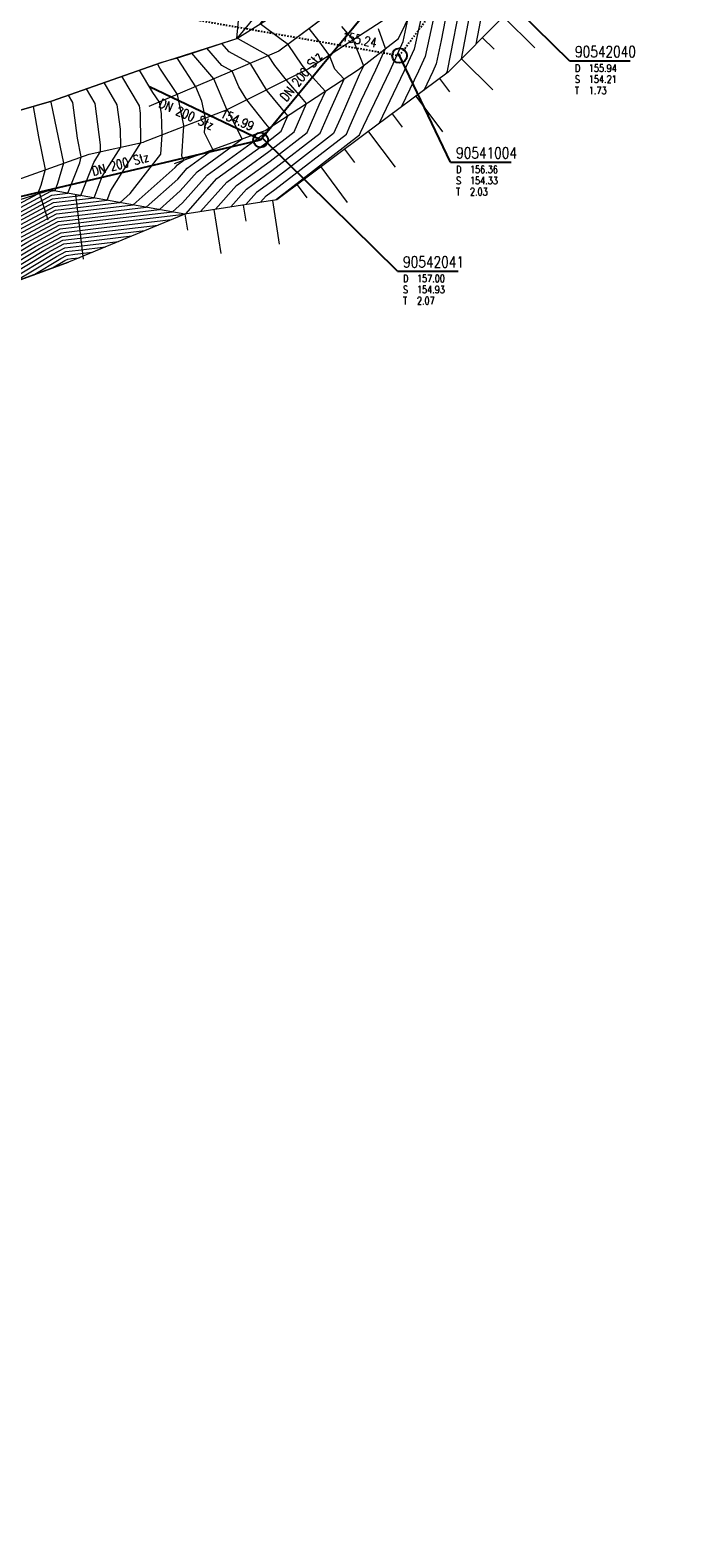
# Model space of a CAD drawing. Header units: metres. Extents: x 3490449 to 3490968, y 5754217 to 5754743.
# Tile 103 of 212: x 3490815 to 3490860, y 5754438 to 5754540. Entities that reach past the tile are written whole.
import ezdxf
from ezdxf.enums import TextEntityAlignment as Align

# ---------------------------------------------------------------- set-up
doc = ezdxf.new("R2010")
doc.units = ezdxf.units.M
doc.header["$LTSCALE"] = 0.25
doc.linetypes.add('Kartierung-07$0$AUSGEZOGEN', pattern=[0])
doc.linetypes.add('Kartierung-07$0$STRICHLINIE', pattern=[19.05, 12.7, -6.35])
for name, color, linetype, lineweight, true_color in [('Kartierung-07$0$$BOESCHUNG', 7, 'Continuous', 18, 0x82563a), ('Kartierung-07$0$$BRUCH', 7, 'Continuous', 18, 0x82563a), ('Kartierung-07$0$$HOEHEN_Haupt', 7, 'Continuous', 18, 0x82563a), ('Kartierung-07$0$$HOEHEN_Mittel', 7, 'Continuous', 18, 0x82563a), ('Kartierung-07$0$B_Befestigt', 7, 'Continuous', 18, 0x82563a), ('Kartierung-07$0$B_Boeschung_OK', 7, 'Continuous', 18, 0x82563a), ('Kartierung-07$0$B_Boeschung_UK', 7, 'Continuous', 18, 0x82563a), ('Kartierung-07$0$B_Gelaendeknick', 7, 'Continuous', 18, 0x82563a), ('Kartierung-07$0$Hilfe_DGM', 7, 'Continuous', 18, 0x82563a)]:
    doc.layers.add(name, color=color, linetype=linetype, lineweight=lineweight, true_color=true_color)
for name, color, linetype, true_color in [('Kartierung-07$0$B_RW-Leitung_Aus', 7, 'Kartierung-07$0$STRICHLINIE', 0x82563a), ('Kartierung-07$0$B_RW-Leitung_Schrift_Aus', 7, 'Kartierung-07$0$AUSGEZOGEN', 0x82563a), ('Kartierung-07$0$B_Schachtschrift_RW_AUS', 7, 'Continuous', 0x82563a), ('Kartierung-07$0$B_Schachtschrift_SW_AUS', 7, 'Continuous', 0x82563a), ('Kartierung-07$0$B_SW-Leitung_AUS', 7, 'Continuous', 0x82563a), ('Kartierung-07$0$B_SW_Leitung_Schrift_AUS', 7, 'Continuous', 0x82563a)]:
    doc.layers.add(name, color=color, linetype=linetype, true_color=true_color)
doc.layers.add('Kartierung-07$0$B_RW-Schacht', color=7, linetype='Continuous')
doc.layers.add('Kartierung-07$0$B_SW_Schacht', color=7, linetype='Continuous')
doc.styles.add('Kartierung-07$0$STANDARD', font='romans.shx', dxfattribs={"width": 0.8})

# ---------------------------------------------------------------- blocks, each defined once
blk = doc.blocks.new('Kartierung-07$0$B_Schachtbeschriftung')
blk.add_line((0, 0), (8.19, 0))
at = {"style": 'Kartierung-07$0$STANDARD', "width": 0.8}
for s, p in [('S ', (0.75, -2)), ('D ', (0.75, -0.5)), ('T ', (0.75, -3.5))]:
    blk.add_text(s, height=1, dxfattribs=at).set_placement(p, align=Align.TOP_LEFT)
at = {"ltscale": 0.02, "style": 'Kartierung-07$0$STANDARD', "width": 0.8}
for tag, p, height in [('NUMMER', (0.76, 0.48), 1.5), ('SOHLE', (2.63, -3), 1), ('DECKEL', (2.63, -1.5), 1), ('TIEFE', (2.63, -4.5), 1)]:
    blk.add_attdef(tag, p, '', height=height, dxfattribs=at)
at = {"ltscale": 0.02, "style": 'Kartierung-07$0$STANDARD', "width": 0.8, "flags": 1}
blk.add_attdef('FOTO', (1.06, -6.13), '', height=1, dxfattribs=at)

msp = doc.modelspace()

# ---------------------------------------------------------------- linework, layer by layer
at = {"layer": 'Kartierung-07$0$$BOESCHUNG', "ltscale": 0.02}
for p, q in [((3490847.35, 5754540.92), (3490849.48, 5754538.81)), ((3490845.94, 5754539.5), (3490846.73, 5754538.72)), ((3490844.53, 5754538.08), (3490846.66, 5754535.97)), ((3490843.05, 5754536.74), (3490843.72, 5754535.85)), ((3490841.45, 5754535.55), (3490843.25, 5754533.14)), ((3490839.85, 5754534.35), (3490840.52, 5754533.46)), ((3490838.25, 5754533.15), (3490840.05, 5754530.75)), ((3490836.64, 5754531.96), (3490837.3, 5754531.07)), ((3490835.04, 5754530.77), (3490836.82, 5754528.36)), ((3490816.03, 5754528.97), (3490816.59, 5754527.2)), ((3490818.47, 5754528.9), (3490818.98, 5754524.55)), ((3490833.43, 5754529.57), (3490834.09, 5754528.68)), ((3490827.82, 5754527.9), (3490828.28, 5754524.93)), ((3490829.8, 5754528.2), (3490829.96, 5754527.11)), ((3490831.77, 5754528.51), (3490832.23, 5754525.55)), ((3490825.86, 5754527.59), (3490826.03, 5754526.5))]:
    msp.add_line(p, q, dxfattribs=at)
at = {"layer": 'Kartierung-07$0$$BRUCH', "ltscale": 0.02}
for p, q in [((3490840.09, 5754544.49), (3490832.21, 5754538.58)), ((3490840.28, 5754539.44), (3490842.23, 5754543.48)), ((3490829.36, 5754539.44), (3490832.78, 5754541.59)), ((3490847.39, 5754540.96), (3490843.64, 5754537.18)), ((3490839.17, 5754540.62), (3490834.2, 5754537.39)), ((3490825.25, 5754538.1), (3490829.36, 5754539.44)), ((3490837.59, 5754537.35), (3490840.28, 5754539.44)), ((3490832.21, 5754538.58), (3490823.43, 5754534.85)), ((3490825.25, 5754538.1), (3490824.28, 5754537.83)), ((3490824.28, 5754537.83), (3490816.84, 5754535.21)), ((3490834.2, 5754537.39), (3490828.65, 5754534.6)), ((3490831.28, 5754533.22), (3490837.59, 5754537.35)), ((3490843.64, 5754537.18), (3490837.95, 5754532.93)), ((3490816.84, 5754535.21), (3490810.74, 5754533.46)), ((3490828.65, 5754534.6), (3490823.06, 5754532.44)), ((3490825.15, 5754531), (3490831.28, 5754533.22)), ((3490837.95, 5754532.93), (3490832.06, 5754528.55)), ((3490819.38, 5754531.64), (3490823.06, 5754532.44)), ((3490810.63, 5754528.51), (3490819.38, 5754531.64)), ((3490816.77, 5754529.2), (3490811.34, 5754527.5)), ((3490825.86, 5754527.59), (3490816.77, 5754529.2)), ((3490832.06, 5754528.55), (3490825.86, 5754527.59)), ((3490811.77, 5754522.08), (3490817.99, 5754524.34))]:
    msp.add_line(p, q, dxfattribs=at)
at = {"layer": 'Kartierung-07$0$$HOEHEN_Haupt', "ltscale": 0.02}
for points in [[(3490842.74, 5754541.22), (3490842.08, 5754538.23), (3490841.63, 5754537.24), (3490840.47, 5754534.81)], [(3490828.95, 5754528.07), (3490830.01, 5754529.28), (3490831.73, 5754530.52), (3490835, 5754533.06), (3490835.63, 5754534.49), (3490836.6, 5754536.7), (3490835.99, 5754537.37), (3490835.61, 5754538.3), (3490834.91, 5754539.29), (3490834.25, 5754540.11)], [(3490804.71, 5754517.86), (3490805.75, 5754519.36), (3490805.84, 5754519.44), (3490805.96, 5754519.54), (3490810.53, 5754522.94), (3490811.63, 5754523.85), (3490814.9, 5754525.81), (3490817.3, 5754527.09), (3490820.56, 5754527.48), (3490824.13, 5754527.9), (3490825.53, 5754529.15), (3490826.69, 5754530.45), (3490829.73, 5754532.66), (3490828.77, 5754534.54), (3490828.7, 5754534.63), (3490828.68, 5754534.66), (3490827.82, 5754536.72), (3490827.82, 5754536.72), (3490826.32, 5754538.45), (3490826.35, 5754538.49)], [(3490795.05, 5754505.67), (3490796.09, 5754506.85), (3490796.26, 5754507.07), (3490800.28, 5754513.93), (3490800.57, 5754514.29), (3490800.99, 5754514.74), (3490804.36, 5754519.58), (3490805.11, 5754520.32), (3490806.26, 5754521.23), (3490809.51, 5754523.65), (3490811.51, 5754525.31), (3490813.48, 5754526.48), (3490816.99, 5754528.36), (3490819.72, 5754528.68), (3490820.28, 5754530.13), (3490821.52, 5754532.1), (3490821.5, 5754533.33), (3490821.29, 5754534.97), (3490820.4, 5754536.47)], [(3490810.62, 5754521.54), (3490811.55, 5754522.23), (3490811.75, 5754522.39), (3490816.33, 5754525.13), (3490817.62, 5754525.82), (3490819.37, 5754526.03), (3490823.15, 5754526.48)], [(3490816.91, 5754523.95), (3490817.75, 5754524.45), (3490817.94, 5754524.55), (3490818.19, 5754524.58), (3490818.72, 5754524.64)]]:
    msp.add_lwpolyline(points, dxfattribs=at)
at = {"layer": 'Kartierung-07$0$$HOEHEN_Mittel', "ltscale": 0.02}
for points in [[(3490827.93, 5754527.92), (3490829.35, 5754529.51), (3490831.62, 5754531.16), (3490834.12, 5754533.1), (3490834.93, 5754534.96), (3490835.34, 5754535.87), (3490834.24, 5754537.08), (3490834.04, 5754537.31), (3490833.77, 5754537.65), (3490832.83, 5754539.04), (3490832.36, 5754539.38), (3490830.94, 5754540.43), (3490832.33, 5754542.12), (3490833.29, 5754542.67), (3490833.8, 5754543.3), (3490834.99, 5754545.66)], [(3490826.92, 5754527.76), (3490828.68, 5754529.75), (3490831.52, 5754531.81), (3490833.24, 5754533.14), (3490834.07, 5754535.05), (3490833.74, 5754535.45), (3490832.71, 5754536.64), (3490831.92, 5754537.62), (3490831.51, 5754538.28), (3490829.45, 5754539.41), (3490829.39, 5754539.45), (3490831.96, 5754542.57), (3490833.46, 5754543.43)], [(3490842.31, 5754543.14), (3490841.33, 5754538.73), (3490840.67, 5754537.27), (3490838.95, 5754533.68)], [(3490843.82, 5754542.71), (3490843.17, 5754539.3), (3490842.82, 5754537.73), (3490842.59, 5754537.21), (3490841.98, 5754535.94)], [(3490844.55, 5754542.35), (3490843.6, 5754537.38), (3490843.57, 5754537.23), (3490843.55, 5754537.19), (3490843.49, 5754537.07)], [(3490844.53, 5754538.08), (3490845.28, 5754542)], [(3490845.52, 5754539.07), (3490846.01, 5754541.64)], [(3490836.42, 5754540.26), (3490837.21, 5754539.34), (3490837.82, 5754537.83), (3490837.91, 5754537.6), (3490837.8, 5754537.35), (3490837.62, 5754536.99), (3490836.33, 5754534.02), (3490835.89, 5754533.02), (3490831.84, 5754529.88), (3490830.68, 5754529.04), (3490829.96, 5754528.23)], [(3490830.97, 5754528.39), (3490831.34, 5754528.81), (3490831.94, 5754529.24), (3490836.77, 5754532.98), (3490837.02, 5754533.56), (3490837.76, 5754535.25), (3490838.75, 5754537.32), (3490839.41, 5754538.77), (3490838.92, 5754540.1)], [(3490831.98, 5754528.54), (3490832.01, 5754528.57), (3490832.05, 5754528.6), (3490837.65, 5754532.94), (3490837.72, 5754533.09), (3490837.91, 5754533.52), (3490839.71, 5754537.29), (3490840.59, 5754539.23), (3490840.94, 5754540.81)], [(3490825.91, 5754527.6), (3490828.02, 5754529.98), (3490831.41, 5754532.45), (3490832.35, 5754533.18), (3490832.81, 5754534.22), (3490831.42, 5754535.91), (3490831.37, 5754535.97), (3490830.3, 5754537.71), (3490830.28, 5754537.76), (3490828.85, 5754538.54), (3490828.36, 5754539.11), (3490828.37, 5754539.12)], [(3490802.75, 5754515.48), (3490805.47, 5754519.4), (3490805.69, 5754519.62), (3490806.02, 5754519.88), (3490810.33, 5754523.09), (3490811.61, 5754524.14), (3490814.62, 5754525.94), (3490817.24, 5754527.34), (3490820.8, 5754527.76), (3490823.25, 5754528.06), (3490825.37, 5754529.94), (3490826.02, 5754530.69), (3490827.75, 5754531.94), (3490827.17, 5754533.08), (3490827.24, 5754534.06), (3490827, 5754535.22), (3490826.59, 5754536.19), (3490825.39, 5754538.02), (3490825.31, 5754538.12), (3490825.35, 5754538.17)], [(3490806.33, 5754519.52), (3490810.73, 5754522.8), (3490811.65, 5754523.56), (3490815.19, 5754525.67), (3490817.37, 5754526.83), (3490820.32, 5754527.19), (3490825.02, 5754527.74), (3490825.7, 5754528.35), (3490827.35, 5754530.22), (3490831.31, 5754533.09), (3490831.47, 5754533.21), (3490831.55, 5754533.4), (3490831.31, 5754533.69), (3490830.03, 5754535.3), (3490829.49, 5754536.18), (3490829.05, 5754537.24), (3490828.34, 5754537.63), (3490827.34, 5754538.78), (3490827.36, 5754538.8)], [(3490796.85, 5754506.87), (3490800.95, 5754513.88), (3490801.07, 5754514.02), (3490801.24, 5754514.2), (3490804.92, 5754519.49), (3490805.4, 5754519.97), (3490806.14, 5754520.56), (3490809.92, 5754523.37), (3490811.56, 5754524.73), (3490814.05, 5754526.21), (3490817.11, 5754527.85), (3490821.27, 5754528.34), (3490821.48, 5754528.37), (3490822.15, 5754528.97), (3490824.23, 5754531.63), (3490824.33, 5754532.93), (3490824.28, 5754534.38), (3490824.13, 5754535.15), (3490823.7, 5754535.8), (3490822.8, 5754537.31)], [(3490800.32, 5754512.19), (3490801.29, 5754513.85), (3490801.32, 5754513.89), (3490801.36, 5754513.93), (3490805.19, 5754519.45), (3490805.55, 5754519.79), (3490806.08, 5754520.22), (3490810.12, 5754523.23), (3490811.58, 5754524.43), (3490814.33, 5754526.08), (3490817.18, 5754527.6), (3490821.03, 5754528.05), (3490822.37, 5754528.21), (3490825.2, 5754530.74), (3490825.36, 5754530.92), (3490825.78, 5754531.23), (3490825.64, 5754531.5), (3490825.76, 5754533.21), (3490825.79, 5754533.49), (3490825.78, 5754533.56), (3490825.36, 5754535.67), (3490824.17, 5754537.45), (3490824, 5754537.73)], [(3490794.24, 5754505.22), (3490795.81, 5754507), (3490796.06, 5754507.34), (3490799.95, 5754513.95), (3490800.32, 5754514.42), (3490800.87, 5754515.01), (3490804.08, 5754519.62), (3490804.97, 5754520.49), (3490806.31, 5754521.57), (3490809.3, 5754523.8), (3490811.49, 5754525.6), (3490813.19, 5754526.62), (3490816.92, 5754528.61), (3490818.83, 5754528.84), (3490819.71, 5754531.08), (3490820.16, 5754531.81), (3490820.16, 5754532.26), (3490819.79, 5754535.05), (3490819.2, 5754536.04)], [(3490795.87, 5754506.13), (3490796.37, 5754506.7), (3490796.45, 5754506.81), (3490800.62, 5754513.9), (3490800.82, 5754514.15), (3490801.11, 5754514.47), (3490804.64, 5754519.53), (3490805.26, 5754520.14), (3490806.2, 5754520.9), (3490809.71, 5754523.51), (3490811.54, 5754525.02), (3490813.76, 5754526.35), (3490817.05, 5754528.1), (3490820.6, 5754528.53), (3490820.85, 5754529.17), (3490822.88, 5754532.4), (3490822.85, 5754534.39), (3490822.78, 5754534.89), (3490821.6, 5754536.89)], [(3490815.61, 5754534.86), (3490815.98, 5754532.81), (3490816.43, 5754530.59), (3490816.13, 5754529.52), (3490815.9, 5754528.93), (3490812.34, 5754527.03), (3490811.42, 5754526.48), (3490808.69, 5754524.22), (3490806.49, 5754522.59), (3490804.53, 5754521.02), (3490803.24, 5754519.75), (3490800.51, 5754515.82), (3490799.57, 5754514.82), (3490798.94, 5754514.03), (3490795.48, 5754508.14), (3490794.96, 5754507.46), (3490791.79, 5754503.85)], [(3490816.8, 5754535.2), (3490816.81, 5754535.14), (3490817.65, 5754531.02), (3490817.26, 5754529.66), (3490817.07, 5754529.15), (3490816.79, 5754529.12), (3490812.62, 5754526.89), (3490811.44, 5754526.19), (3490808.89, 5754524.08), (3490806.43, 5754522.25), (3490804.68, 5754520.84), (3490803.52, 5754519.71), (3490800.63, 5754515.55), (3490799.82, 5754514.69), (3490799.27, 5754514), (3490795.68, 5754507.87), (3490795.25, 5754507.3), (3490792.6, 5754504.31)], [(3490793.42, 5754504.76), (3490795.53, 5754507.15), (3490795.87, 5754507.6), (3490799.61, 5754513.98), (3490800.07, 5754514.55), (3490800.75, 5754515.28), (3490803.8, 5754519.66), (3490804.82, 5754520.67), (3490806.37, 5754521.91), (3490809.1, 5754523.94), (3490811.47, 5754525.89), (3490812.91, 5754526.75), (3490816.86, 5754528.87), (3490817.95, 5754528.99), (3490818.75, 5754531.05), (3490818.86, 5754531.46), (3490818.61, 5754532.72), (3490818.29, 5754535.13), (3490818, 5754535.62)], [(3490807.41, 5754520.03), (3490810.94, 5754522.66), (3490811.68, 5754523.27), (3490815.47, 5754525.54), (3490817.43, 5754526.58), (3490820.08, 5754526.9), (3490825.81, 5754527.58)], [(3490808.48, 5754520.53), (3490811.14, 5754522.52), (3490811.7, 5754522.98), (3490815.76, 5754525.4), (3490817.49, 5754526.33), (3490819.85, 5754526.61), (3490824.93, 5754527.21)], [(3490809.55, 5754521.04), (3490811.35, 5754522.37), (3490811.72, 5754522.68), (3490816.04, 5754525.27), (3490817.56, 5754526.07), (3490819.61, 5754526.32), (3490824.04, 5754526.84)], [(3490811.7, 5754522.04), (3490811.76, 5754522.09), (3490811.77, 5754522.1), (3490816.61, 5754524.99), (3490817.68, 5754525.57), (3490819.14, 5754525.74), (3490822.27, 5754526.11)], [(3490812.99, 5754522.52), (3490816.9, 5754524.86), (3490817.75, 5754525.31), (3490818.9, 5754525.45), (3490821.38, 5754525.74)], [(3490814.29, 5754523), (3490817.18, 5754524.72), (3490817.81, 5754525.06), (3490818.66, 5754525.16), (3490820.5, 5754525.38)], [(3490815.6, 5754523.47), (3490817.47, 5754524.59), (3490817.87, 5754524.8), (3490818.42, 5754524.87), (3490819.61, 5754525.01)]]:
    msp.add_lwpolyline(points, dxfattribs=at)
at = {"layer": 'Kartierung-07$0$B_Befestigt', "ltscale": 0.02}
for p, q in [((3490819.38, 5754531.64, 145.89), (3490823.06, 5754532.44, 145.89)), ((3490810.63, 5754528.51, 145.89), (3490819.38, 5754531.64, 145.89))]:
    msp.add_line(p, q, dxfattribs=at)
for points, elevation in [([(3490825.25, 5754538.1), (3490829.36, 5754539.44), (3490832.78, 5754541.59), (3490835.78, 5754544.71), (3490837.53, 5754548.61), (3490840.74, 5754556.87), (3490841.23, 5754558.44), (3490844.51, 5754566.67), (3490847.32, 5754575.91), (3490849.07, 5754582.46), (3490848.93, 5754582.92), (3490850.54, 5754587.53), (3490853.89, 5754599.87), (3490856.06, 5754608.08), (3490857.96, 5754615.48), (3490859.62, 5754621.09), (3490859.44, 5754621.33)], 157.11), ([(3490851.23, 5754558.94), (3490848.66, 5754553.75), (3490845.94, 5754548.32), (3490842.23, 5754543.48), (3490839.17, 5754540.62), (3490834.2, 5754537.39), (3490828.65, 5754534.6), (3490823.06, 5754532.44)], 155.26), ([(3490840.28, 5754539.44), (3490842.23, 5754543.48)], 157.23), ([(3490825.15, 5754531), (3490831.28, 5754533.22), (3490837.59, 5754537.35), (3490840.28, 5754539.44)], 157.23), ([(3490825.25, 5754538.1), (3490824.28, 5754537.83), (3490816.84, 5754535.21), (3490810.74, 5754533.46)], 157.11)]:
    msp.add_lwpolyline(points, dxfattribs=dict(at, elevation=elevation))
at = {"layer": 'Kartierung-07$0$B_Boeschung_OK', "ltscale": 0.02}
for points in [[(3490852.17, 5754558.17), (3490850.79, 5754551.96), (3490849.8, 5754546.68), (3490847.39, 5754540.96), (3490843.64, 5754537.18), (3490837.95, 5754532.93), (3490832.06, 5754528.55), (3490825.86, 5754527.59)], [(3490825.86, 5754527.59), (3490816.77, 5754529.2), (3490811.34, 5754527.5), (3490802.62, 5754523.31), (3490794.18, 5754517.7), (3490787.25, 5754511.61), (3490783.38, 5754505.21), (3490779.54, 5754496.93), (3490777.92, 5754491.58), (3490775.32, 5754480.78), (3490772.83, 5754478.2), (3490769.43, 5754469.36), (3490764.83, 5754460.36), (3490756.94, 5754461.63), (3490744.1, 5754460.34), (3490733.85, 5754462.73), (3490727.06, 5754463.9), (3490715.39, 5754461.19), (3490702.93, 5754458.07), (3490692.95, 5754455.78)]]:
    msp.add_lwpolyline(points, dxfattribs=at)
at = {"layer": 'Kartierung-07$0$B_Boeschung_UK', "ltscale": 0.02}
msp.add_lwpolyline([(3490692.95, 5754455.78), (3490693, 5754452.32), (3490705.98, 5754453.47), (3490715.96, 5754456.97), (3490726.21, 5754459.23), (3490740.4, 5754459.25), (3490746.25, 5754454.16), (3490773.16, 5754449.84), (3490782.93, 5754468.96), (3490782.25, 5754480.92), (3490784, 5754489.84), (3490786.99, 5754496.07), (3490790.91, 5754503.36), (3490796.64, 5754506.55), (3490801.39, 5754513.84), (3490805.92, 5754519.33), (3490811.77, 5754522.08), (3490817.99, 5754524.34)], dxfattribs=at)
at = {"layer": 'Kartierung-07$0$B_Gelaendeknick', "ltscale": 0.02, "elevation": 155.33}
msp.add_lwpolyline([(3490849.52, 5754559.09), (3490844.86, 5754550.03), (3490840.09, 5754544.49), (3490832.21, 5754538.58), (3490823.43, 5754534.85)], dxfattribs=at)
at = {"layer": 'Kartierung-07$0$B_RW-Leitung_Aus', "ltscale": 0.02}
for p, q in [((3490840.35, 5754538.29), (3490852.04, 5754553.87)), ((3490817.59, 5754542.29), (3490840.35, 5754538.29))]:
    msp.add_line(p, q, dxfattribs=at)
at = {"layer": 'Kartierung-07$0$B_RW-Schacht', "ltscale": 0.02}
msp.add_circle((3490840.35, 5754538.29, 156.36), 0.5, dxfattribs=at)
at = {"layer": 'Kartierung-07$0$B_Schachtschrift_RW_AUS', "ltscale": 0.02, "elevation": 156.36}
msp.add_lwpolyline([(3490843.79, 5754531.1), (3490840.28, 5754538.43)], dxfattribs=at)
at = {"layer": 'Kartierung-07$0$B_Schachtschrift_SW_AUS', "ltscale": 0.02, "elevation": 155.94}
msp.add_lwpolyline([(3490851.82, 5754537.94), (3490842.73, 5754546.88)], dxfattribs=at)
at = {"layer": 'Kartierung-07$0$B_Schachtschrift_SW_AUS', "ltscale": 0.02}
msp.add_lwpolyline([(3490840.21, 5754523.74), (3490831.12, 5754532.68)], dxfattribs=at)
at = {"layer": 'Kartierung-07$0$B_SW-Leitung_AUS', "ltscale": 0.02}
for p, q in [((3490830.97, 5754532.59), (3490842.63, 5754546.74)), ((3490830.97, 5754532.59), (3490823.46, 5754536.17)), ((3490813.28, 5754528.44, 158.16), (3490830.97, 5754532.59))]:
    msp.add_line(p, q, dxfattribs=at)
at = {"layer": 'Kartierung-07$0$B_SW_Schacht', "ltscale": 0.02}
msp.add_circle((3490830.97, 5754532.59), 0.5, dxfattribs=at)
at = {"layer": 'Kartierung-07$0$Hilfe_DGM', "ltscale": 0.02}
for points in [[(3490807.5, 5754541.05), (3490802.32, 5754536.45), (3490798.55, 5754530.92), (3490794.01, 5754526.82), (3490792.13, 5754522.8), (3490792.72, 5754522.72), (3490797.44, 5754526.54), (3490802.79, 5754529.96), (3490810.74, 5754533.46), (3490816.84, 5754535.21), (3490824.28, 5754537.83), (3490829.36, 5754539.44), (3490829.88, 5754545.02)], [(3490847.39, 5754540.96), (3490843.64, 5754537.18), (3490837.95, 5754532.93), (3490832.06, 5754528.55), (3490825.86, 5754527.59), (3490817.99, 5754524.34), (3490811.77, 5754522.08), (3490805.92, 5754519.33), (3490801.39, 5754513.84), (3490796.64, 5754506.55), (3490790.91, 5754503.36), (3490786.99, 5754496.07), (3490784, 5754489.84), (3490782.25, 5754480.92), (3490782.93, 5754468.96), (3490773.16, 5754449.84), (3490746.25, 5754454.16), (3490740.4, 5754459.25), (3490726.21, 5754459.23), (3490715.96, 5754456.97), (3490705.98, 5754453.47), (3490693, 5754452.32), (3490688.57, 5754442.59), (3490672.36, 5754434.26)]]:
    msp.add_lwpolyline(points, dxfattribs=at)

# ---------------------------------------------------------------- block references
at = {"layer": 'Kartierung-07$0$B_Schachtschrift_RW_AUS', "ltscale": 0.02, "xscale": 0.5, "yscale": 0.5, "zscale": 0.5}
msp.add_blockref('Kartierung-07$0$B_Schachtbeschriftung', (3490843.79, 5754531.1, 156.36), dxfattribs=at).add_auto_attribs({'NUMMER': '90541004', 'DECKEL': '156.36', 'SOHLE': '154.33', 'TIEFE': '2.03'})
at = {"layer": 'Kartierung-07$0$B_Schachtschrift_SW_AUS', "ltscale": 0.02, "xscale": 0.5, "yscale": 0.5, "zscale": 0.5}
for p, values in [((3490851.82, 5754537.94, 155.94), {'NUMMER': '90542040', 'DECKEL': '155.94', 'SOHLE': '154.21', 'TIEFE': '1.73'}), ((3490840.21, 5754523.74), {'NUMMER': '90542041', 'DECKEL': '157.00', 'SOHLE': '154.93', 'TIEFE': '2.07'})]:
    msp.add_blockref('Kartierung-07$0$B_Schachtbeschriftung', p, dxfattribs=at).add_auto_attribs(values)

# ---------------------------------------------------------------- texts
at = {"layer": 'Kartierung-07$0$B_RW-Leitung_Schrift_Aus', "ltscale": 0.02, "style": 'Kartierung-07$0$STANDARD', "width": 0.8}
msp.add_text('155.24', height=0.625, rotation=349.1162, dxfattribs=at).set_placement((3490836.43, 5754539.28))
at = {"layer": 'Kartierung-07$0$B_SW_Leitung_Schrift_AUS', "ltscale": 0.02, "style": 'Kartierung-07$0$STANDARD', "width": 0.8}
for s, rotation, p in [('DN 200 Stz', 51, (3490832.71, 5754535.15)), ('DN 200 Stz', 336.3295, (3490824.03, 5754534.83)), ('154.99', 336.3295, (3490828.19, 5754534.13)), ('DN 200 Stz', 14.7713, (3490819.66, 5754530.16))]:
    msp.add_text(s, height=0.625, rotation=rotation, dxfattribs=at).set_placement(p)

doc.saveas('drawing.dxf')
